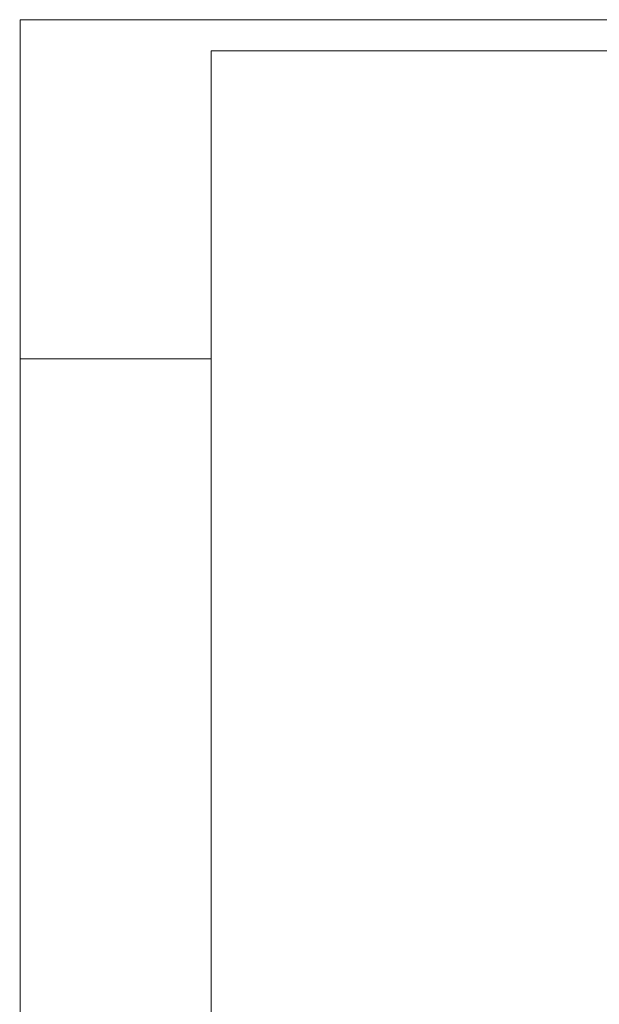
# Paper-space layout 'A-46 WYKOŃCZENIA ŚCIAN - PIĘTRO 1' of a CAD drawing. Header units: millimetres. Extents: x 0 to 500, y 0 to 350.
# Tile 3 of 13: x 0 to 91, y 196 to 350. Entities that reach past the tile are written whole.
import ezdxf

# ---------------------------------------------------------------- set-up
doc = ezdxf.new("R2010")
doc.units = ezdxf.units.MM
doc.header["$MEASUREMENT"] = 0
doc.layers.add('A_Arkusz_Nr_pióra__255', color=7, linetype='Continuous', lineweight=15, true_color=0x242424)

psp = doc.layouts.new('A-46 WYKOŃCZENIA ŚCIAN - PIĘTRO 1')

# ---------------------------------------------------------------- linework, layer by layer
at = {"layer": 'A_Arkusz_Nr_pióra__255', "color": 250, "linetype": 'Continuous', "lineweight": 15, "true_color": 0x242424}
for p, q in [((495.1, 345.1), (29.9, 345.1)), ((29.9, 345.1), (29.9, 4.9)), ((-0.1, 296.9), (0.9, 296.9)), ((-0.1, 296.9), (29.9, 296.9))]:
    psp.add_line(p, q, dxfattribs=at)
at = {"layer": 'A_Arkusz_Nr_pióra__255', "color": 250, "linetype": 'Continuous', "lineweight": 15, "true_color": 0x242424, "flags": 128}
psp.add_lwpolyline([(0, 350), (500, 350), (500, 0), (0, 0)], close=True, dxfattribs=at)

doc.saveas('drawing.dxf')
